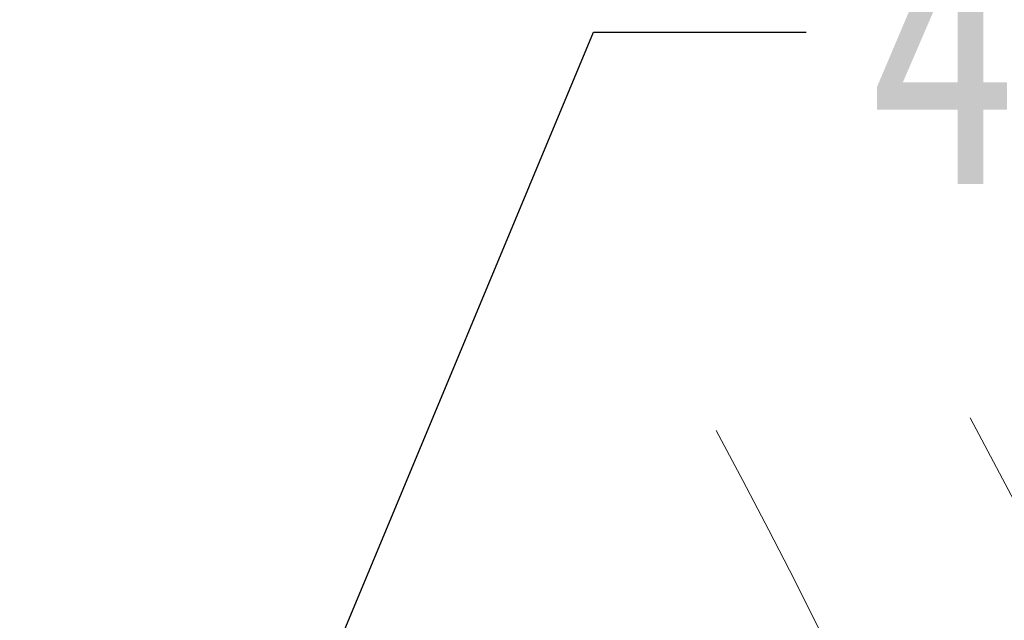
# Model space of a CAD drawing. Header units: millimetres. Extents: x 2145 to 3607, y 659 to 1692.
# Tile 67 of 85: x 3277 to 3320, y 1507 to 1534. Entities that reach past the tile are written whole.
import ezdxf

# ---------------------------------------------------------------- set-up
doc = ezdxf.new("R2010")
doc.units = ezdxf.units.MM
doc.linetypes.add('PHANTOM2', pattern=[31.75, 15.875, -3.175, 3.175, -3.175, 3.175, -3.175])
doc.styles.get("Standard").update_dxf_attribs({"font": '仿宋_GB2312.ttf', "width": 0.8})
doc.dimstyles.new('ISO-25.1', dxfattribs={"dimtxt": 6, "dimasz": 5, "dimexe": 3.5, "dimexo": 0.625, "dimgap": 1.5, "dimtad": 1, "dimtoh": 1, "dimtxsty": 'Standard', "dimcen": 2.5, "dimadec": 0, "dimazin": 0, "dimtfac": 1, "dimtmove": 0, "dimatfit": 3, "dimfxl": 0, "dimarcsym": 0})

msp = doc.modelspace()

# ---------------------------------------------------------------- linework, layer by layer
at = {"color": 3, "linetype": 'PHANTOM2', "lineweight": 9, "ltscale": 1.030123}
for points in [[(3318.475, 1516.116), (3329.048, 1481.878), (3305.383, 1437.068), (3315.956, 1402.83)], [(3307.332, 1515.548), (3317.905, 1481.31), (3294.24, 1436.5), (3304.813, 1402.262)]]:
    msp.add_spline(points, degree=3, dxfattribs=at)

# ---------------------------------------------------------------- texts
at = {"color": 5, "lineweight": 9, "insert": (3313.992, 1538.479), "char_height": 12.1, "width": 1.815, "attachment_point": 1}
msp.add_mtext('4', dxfattribs=at)

# ---------------------------------------------------------------- leaders
at = {"color": 5, "lineweight": 9}
msp.add_leader([(3279.261, 1478.585), (3301.945, 1533.034), (3311.27, 1533.034)], dimstyle='ISO-25.1', override={"dimgap": 1.5, "dimtad": 0, "dimldrblk": 'Dot'}, dxfattribs=at)

doc.saveas('drawing.dxf')
